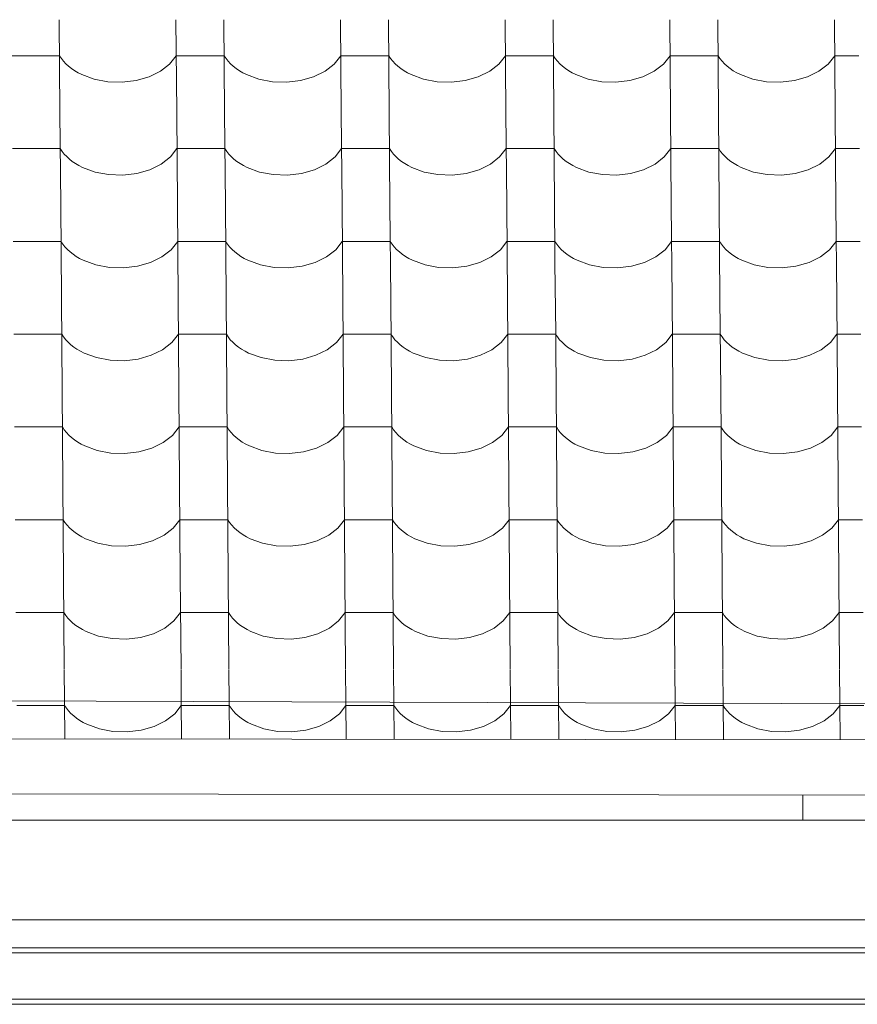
# Model space of a CAD drawing. Header units: millimetres. Extents: x -27785 to 104762, y -947 to 11132.
# Tile 21 of 146: x -18081 to -17242, y 6795 to 7782. Entities that reach past the tile are written whole.
import ezdxf

# ---------------------------------------------------------------- set-up
doc = ezdxf.new("R2010")
doc.units = ezdxf.units.MM
doc.header["$MEASUREMENT"] = 0
for name, color, linetype in [('POHLED JIŽNÍ_1_Bourané_Konstrukce - krov', 7, 'Continuous'), ('POHLED JIŽNÍ_1_Bourané_Konstrukce - nosné', 7, 'Continuous'), ('POHLED JIŽNÍ_1_Bourané_Konstrukce - střechy a skořepiny', 7, 'Continuous'), ('POHLED JIŽNÍ_1_Bourané_Konstrukce - římsy', 7, 'Continuous'), ('POHLED JIŽNÍ_1_Bourané_Výplně - Povrchové', 7, 'Continuous'), ('POHLED JIŽNÍ_1_Konstrukce - krov', 7, 'Continuous'), ('POHLED JIŽNÍ_1_Konstrukce - nosné', 7, 'Continuous')]:
    doc.layers.add(name, color=color, linetype=linetype)

# ---------------------------------------------------------------- blocks, each defined once
blk = doc.blocks.new('*X2', base_point=(-29303.7, -27473.93))
at = {"layer": 'POHLED JIŽNÍ_1_Bourané_Výplně - Povrchové', "color": 7, "linetype": 'Continuous', "lineweight": 13}
for p, q in [((-18041.53, 7782.18), (-18040.81, 7689.5)), ((-17924.57, 7782.18), (-17923.85, 7689.5)), ((-17876.54, 7782.18), (-17875.82, 7689.5)), ((-17759.58, 7782.18), (-17758.85, 7689.5)), ((-17711.54, 7782.18), (-17710.82, 7689.5)), ((-17594.58, 7782.18), (-17593.86, 7689.5)), ((-17546.55, 7782.18), (-17545.82, 7689.5)), ((-17429.58, 7782.18), (-17428.86, 7689.5)), ((-17381.55, 7782.18), (-17380.83, 7689.5)), ((-17264.59, 7782.18), (-17263.87, 7689.5)), ((-18065.27, 7746.02), (-18089.29, 7746.02)), ((-18041.25, 7746.02), (-18065.27, 7746.02)), ((-18041.25, 7746.02), (-18039.41, 7743.23)), ((-18039.41, 7743.23), (-18037.26, 7740.53)), ((-18037.26, 7740.53), (-18034.84, 7737.94)), ((-18034.84, 7737.94), (-18032.14, 7735.48)), ((-17940.15, 7730.46), (-17930.89, 7737.63)), ((-17930.89, 7737.63), (-17924.29, 7746.02)), ((-17900.27, 7746.02), (-17924.29, 7746.02)), ((-17876.26, 7746.02), (-17900.27, 7746.02)), ((-17876.26, 7746.02), (-17874.41, 7743.23)), ((-17874.41, 7743.23), (-17872.27, 7740.53)), ((-17872.27, 7740.53), (-17869.84, 7737.94)), ((-17869.84, 7737.94), (-17867.14, 7735.48)), ((-17775.15, 7730.46), (-17765.9, 7737.63)), ((-17765.9, 7737.63), (-17759.29, 7746.02)), ((-17735.28, 7746.02), (-17759.29, 7746.02)), ((-17711.26, 7746.02), (-17735.28, 7746.02)), ((-17711.26, 7746.02), (-17709.41, 7743.23)), ((-17709.41, 7743.23), (-17707.27, 7740.53)), ((-17707.27, 7740.53), (-17704.84, 7737.94)), ((-17704.84, 7737.94), (-17702.14, 7735.48)), ((-17610.15, 7730.46), (-17600.9, 7737.63)), ((-17600.9, 7737.63), (-17594.3, 7746.02)), ((-17570.28, 7746.02), (-17594.3, 7746.02)), ((-17546.26, 7746.02), (-17570.28, 7746.02)), ((-17546.26, 7746.02), (-17544.42, 7743.23)), ((-17544.42, 7743.23), (-17542.28, 7740.53)), ((-17542.28, 7740.53), (-17539.85, 7737.94)), ((-17539.85, 7737.94), (-17537.15, 7735.48)), ((-17445.16, 7730.46), (-17435.91, 7737.63)), ((-17435.91, 7737.63), (-17429.3, 7746.02)), ((-17405.29, 7746.02), (-17429.3, 7746.02)), ((-17381.27, 7746.02), (-17405.29, 7746.02)), ((-17381.27, 7746.02), (-17379.42, 7743.23)), ((-17379.42, 7743.23), (-17377.28, 7740.53)), ((-17377.28, 7740.53), (-17374.85, 7737.94)), ((-17374.85, 7737.94), (-17372.15, 7735.48)), ((-17280.16, 7730.46), (-17270.91, 7737.63)), ((-17270.91, 7737.63), (-17264.31, 7746.02)), ((-17240.29, 7746.02), (-17264.31, 7746.02)), ((-18032.14, 7735.48), (-18029.18, 7733.15)), ((-18029.18, 7733.15), (-18025.98, 7730.97)), ((-18025.98, 7730.97), (-18022.55, 7728.96)), ((-18022.55, 7728.96), (-18018.91, 7727.11)), ((-18018.91, 7727.11), (-18006.43, 7722.54)), ((-17951.58, 7724.87), (-17940.15, 7730.46)), ((-17867.14, 7735.48), (-17864.18, 7733.15)), ((-17864.18, 7733.15), (-17860.98, 7730.97)), ((-17860.98, 7730.97), (-17857.55, 7728.96)), ((-17857.55, 7728.96), (-17853.92, 7727.11)), ((-17853.92, 7727.11), (-17841.44, 7722.54)), ((-17786.58, 7724.87), (-17775.15, 7730.46)), ((-17702.14, 7735.48), (-17699.19, 7733.15)), ((-17699.19, 7733.15), (-17695.98, 7730.97)), ((-17695.98, 7730.97), (-17692.56, 7728.96)), ((-17692.56, 7728.96), (-17688.92, 7727.11)), ((-17688.92, 7727.11), (-17676.44, 7722.54)), ((-17621.59, 7724.87), (-17610.15, 7730.46)), ((-17537.15, 7735.48), (-17534.19, 7733.15)), ((-17534.19, 7733.15), (-17530.99, 7730.97)), ((-17530.99, 7730.97), (-17527.56, 7728.96)), ((-17527.56, 7728.96), (-17523.92, 7727.11)), ((-17523.92, 7727.11), (-17511.45, 7722.54)), ((-17456.59, 7724.87), (-17445.16, 7730.46)), ((-17372.15, 7735.48), (-17369.19, 7733.15)), ((-17369.19, 7733.15), (-17365.99, 7730.97)), ((-17365.99, 7730.97), (-17362.56, 7728.96)), ((-17362.56, 7728.96), (-17358.93, 7727.11)), ((-17358.93, 7727.11), (-17346.45, 7722.54)), ((-17291.6, 7724.87), (-17280.16, 7730.46)), ((-18006.43, 7722.54), (-17992.75, 7719.95)), ((-17992.75, 7719.95), (-17978.57, 7719.48)), ((-17978.57, 7719.48), (-17964.61, 7721.15)), ((-17964.61, 7721.15), (-17951.58, 7724.87)), ((-17841.44, 7722.54), (-17827.76, 7719.95)), ((-17827.76, 7719.95), (-17813.58, 7719.48)), ((-17813.58, 7719.48), (-17799.61, 7721.15)), ((-17799.61, 7721.15), (-17786.58, 7724.87)), ((-17676.44, 7722.54), (-17662.76, 7719.95)), ((-17662.76, 7719.95), (-17648.58, 7719.48)), ((-17648.58, 7719.48), (-17634.62, 7721.15)), ((-17634.62, 7721.15), (-17621.59, 7724.87)), ((-17511.45, 7722.54), (-17497.77, 7719.95)), ((-17497.77, 7719.95), (-17483.58, 7719.48)), ((-17483.58, 7719.48), (-17469.62, 7721.15)), ((-17469.62, 7721.15), (-17456.59, 7724.87)), ((-17346.45, 7722.54), (-17332.77, 7719.95)), ((-17332.77, 7719.95), (-17318.59, 7719.48)), ((-17318.59, 7719.48), (-17304.63, 7721.15)), ((-17304.63, 7721.15), (-17291.6, 7724.87)), ((-18040.81, 7689.17), (-18040.09, 7596.49)), ((-17923.85, 7689.17), (-17923.13, 7596.49)), ((-17875.81, 7689.17), (-17875.09, 7596.49)), ((-17758.85, 7689.17), (-17758.13, 7596.49)), ((-17710.82, 7689.17), (-17710.1, 7596.49)), ((-17593.86, 7689.17), (-17593.13, 7596.49)), ((-17545.82, 7689.17), (-17545.1, 7596.49)), ((-17428.86, 7689.17), (-17428.14, 7596.49)), ((-17380.83, 7689.17), (-17380.1, 7596.49)), ((-17263.86, 7689.17), (-17263.14, 7596.49)), ((-18064.55, 7653.01), (-18088.56, 7653.01)), ((-18040.53, 7653.01), (-18064.55, 7653.01)), ((-18040.53, 7653.01), (-18038.68, 7650.22)), ((-18038.68, 7650.22), (-18036.54, 7647.52)), ((-18036.54, 7647.52), (-18034.11, 7644.93)), ((-17930.17, 7644.62), (-17923.57, 7653.01)), ((-17899.55, 7653.01), (-17923.57, 7653.01)), ((-17875.53, 7653.01), (-17899.55, 7653.01)), ((-17875.53, 7653.01), (-17873.69, 7650.22)), ((-17873.69, 7650.22), (-17871.54, 7647.52)), ((-17871.54, 7647.52), (-17869.12, 7644.93)), ((-17765.17, 7644.62), (-17758.57, 7653.01)), ((-17734.55, 7653.01), (-17758.57, 7653.01)), ((-17710.54, 7653.01), (-17734.55, 7653.01)), ((-17710.54, 7653.01), (-17708.69, 7650.22)), ((-17708.69, 7650.22), (-17706.55, 7647.52)), ((-17706.55, 7647.52), (-17704.12, 7644.93)), ((-17600.18, 7644.62), (-17593.57, 7653.01)), ((-17569.56, 7653.01), (-17593.57, 7653.01)), ((-17545.54, 7653.01), (-17569.56, 7653.01)), ((-17545.54, 7653.01), (-17543.69, 7650.22)), ((-17543.69, 7650.22), (-17541.55, 7647.52)), ((-17541.55, 7647.52), (-17539.12, 7644.93)), ((-17435.18, 7644.62), (-17428.58, 7653.01)), ((-17404.56, 7653.01), (-17428.58, 7653.01)), ((-17380.54, 7653.01), (-17404.56, 7653.01)), ((-17380.54, 7653.01), (-17378.7, 7650.22)), ((-17378.7, 7650.22), (-17376.56, 7647.52)), ((-17376.56, 7647.52), (-17374.13, 7644.93)), ((-17270.19, 7644.62), (-17263.58, 7653.01)), ((-17239.57, 7653.01), (-17263.58, 7653.01)), ((-18034.11, 7644.93), (-18031.41, 7642.47)), ((-18031.41, 7642.47), (-18028.45, 7640.14)), ((-18028.45, 7640.14), (-18025.25, 7637.96)), ((-18025.25, 7637.96), (-18021.82, 7635.95)), ((-17939.42, 7637.45), (-17930.17, 7644.62)), ((-17869.12, 7644.93), (-17866.42, 7642.47)), ((-17866.42, 7642.47), (-17863.46, 7640.14)), ((-17863.46, 7640.14), (-17860.26, 7637.96)), ((-17860.26, 7637.96), (-17856.83, 7635.95)), ((-17774.43, 7637.45), (-17765.17, 7644.62)), ((-17704.12, 7644.93), (-17701.42, 7642.47)), ((-17701.42, 7642.47), (-17698.46, 7640.14)), ((-17698.46, 7640.14), (-17695.26, 7637.96)), ((-17695.26, 7637.96), (-17691.83, 7635.95)), ((-17609.43, 7637.45), (-17600.18, 7644.62)), ((-17539.12, 7644.93), (-17536.42, 7642.47)), ((-17536.42, 7642.47), (-17533.47, 7640.14)), ((-17533.47, 7640.14), (-17530.26, 7637.96)), ((-17530.26, 7637.96), (-17526.84, 7635.95)), ((-17444.44, 7637.45), (-17435.18, 7644.62)), ((-17374.13, 7644.93), (-17371.43, 7642.47)), ((-17371.43, 7642.47), (-17368.47, 7640.14)), ((-17368.47, 7640.14), (-17365.27, 7637.96)), ((-17365.27, 7637.96), (-17361.84, 7635.95)), ((-17279.44, 7637.45), (-17270.19, 7644.62)), ((-18021.82, 7635.95), (-18018.19, 7634.1)), ((-18018.19, 7634.1), (-18005.71, 7629.53)), ((-18005.71, 7629.53), (-17992.03, 7626.94)), ((-17977.85, 7626.47), (-17963.89, 7628.14)), ((-17963.89, 7628.14), (-17950.86, 7631.86)), ((-17950.86, 7631.86), (-17939.42, 7637.45)), ((-17856.83, 7635.95), (-17853.19, 7634.1)), ((-17853.19, 7634.1), (-17840.71, 7629.53)), ((-17840.71, 7629.53), (-17827.03, 7626.94)), ((-17812.85, 7626.47), (-17798.89, 7628.14)), ((-17798.89, 7628.14), (-17785.86, 7631.86)), ((-17785.86, 7631.86), (-17774.43, 7637.45)), ((-17691.83, 7635.95), (-17688.2, 7634.1)), ((-17688.2, 7634.1), (-17675.72, 7629.53)), ((-17675.72, 7629.53), (-17662.04, 7626.94)), ((-17647.86, 7626.47), (-17633.89, 7628.14)), ((-17633.89, 7628.14), (-17620.86, 7631.86)), ((-17620.86, 7631.86), (-17609.43, 7637.45)), ((-17526.84, 7635.95), (-17523.2, 7634.1)), ((-17523.2, 7634.1), (-17510.72, 7629.53)), ((-17510.72, 7629.53), (-17497.04, 7626.94)), ((-17482.86, 7626.47), (-17468.9, 7628.14)), ((-17468.9, 7628.14), (-17455.87, 7631.86)), ((-17455.87, 7631.86), (-17444.44, 7637.45)), ((-17361.84, 7635.95), (-17358.21, 7634.1)), ((-17358.21, 7634.1), (-17345.73, 7629.53)), ((-17345.73, 7629.53), (-17332.05, 7626.94)), ((-17317.86, 7626.47), (-17303.9, 7628.14)), ((-17303.9, 7628.14), (-17290.87, 7631.86)), ((-17290.87, 7631.86), (-17279.44, 7637.45)), ((-17992.03, 7626.94), (-17977.85, 7626.47)), ((-17827.03, 7626.94), (-17812.85, 7626.47)), ((-17662.04, 7626.94), (-17647.86, 7626.47)), ((-17497.04, 7626.94), (-17482.86, 7626.47)), ((-17332.05, 7626.94), (-17317.86, 7626.47)), ((-18040.09, 7596.16), (-18039.37, 7503.48)), ((-17923.12, 7596.16), (-17922.4, 7503.48)), ((-17875.09, 7596.16), (-17874.37, 7503.48)), ((-17758.13, 7596.16), (-17757.41, 7503.48)), ((-17710.09, 7596.16), (-17709.37, 7503.48)), ((-17593.13, 7596.16), (-17592.41, 7503.48)), ((-17545.1, 7596.16), (-17544.38, 7503.48)), ((-17428.14, 7596.16), (-17427.42, 7503.48)), ((-17380.1, 7596.16), (-17379.38, 7503.48)), ((-17263.14, 7596.16), (-17262.42, 7503.48)), ((-18063.82, 7560), (-18087.84, 7560)), ((-18039.8, 7560), (-18063.82, 7560)), ((-18039.8, 7560), (-18037.96, 7557.21)), ((-17929.45, 7551.62), (-17922.84, 7560)), ((-17898.83, 7560), (-17922.84, 7560)), ((-17874.81, 7560), (-17898.83, 7560)), ((-17874.81, 7560), (-17872.96, 7557.21)), ((-17764.45, 7551.62), (-17757.85, 7560)), ((-17733.83, 7560), (-17757.85, 7560)), ((-17709.81, 7560), (-17733.83, 7560)), ((-17709.81, 7560), (-17707.97, 7557.21)), ((-17599.45, 7551.62), (-17592.85, 7560)), ((-17568.83, 7560), (-17592.85, 7560)), ((-17544.82, 7560), (-17568.83, 7560)), ((-17544.82, 7560), (-17542.97, 7557.21)), ((-17434.46, 7551.62), (-17427.86, 7560)), ((-17403.84, 7560), (-17427.86, 7560)), ((-17379.82, 7560), (-17403.84, 7560)), ((-17379.82, 7560), (-17377.98, 7557.21)), ((-17269.46, 7551.62), (-17262.86, 7560)), ((-17238.84, 7560), (-17262.86, 7560)), ((-18037.96, 7557.21), (-18035.82, 7554.51)), ((-18035.82, 7554.51), (-18033.39, 7551.93)), ((-18033.39, 7551.93), (-18030.69, 7549.46)), ((-18030.69, 7549.46), (-18027.73, 7547.13)), ((-17938.7, 7544.44), (-17929.45, 7551.62)), ((-17872.96, 7557.21), (-17870.82, 7554.51)), ((-17870.82, 7554.51), (-17868.39, 7551.93)), ((-17868.39, 7551.93), (-17865.69, 7549.46)), ((-17865.69, 7549.46), (-17862.73, 7547.13)), ((-17773.7, 7544.44), (-17764.45, 7551.62)), ((-17707.97, 7557.21), (-17705.82, 7554.51)), ((-17705.82, 7554.51), (-17703.4, 7551.93)), ((-17703.4, 7551.93), (-17700.7, 7549.46)), ((-17700.7, 7549.46), (-17697.74, 7547.13)), ((-17608.71, 7544.44), (-17599.45, 7551.62)), ((-17542.97, 7557.21), (-17540.83, 7554.51)), ((-17540.83, 7554.51), (-17538.4, 7551.93)), ((-17538.4, 7551.93), (-17535.7, 7549.46)), ((-17535.7, 7549.46), (-17532.74, 7547.13)), ((-17443.71, 7544.44), (-17434.46, 7551.62)), ((-17377.98, 7557.21), (-17375.83, 7554.51)), ((-17375.83, 7554.51), (-17373.41, 7551.93)), ((-17373.41, 7551.93), (-17370.71, 7549.46)), ((-17370.71, 7549.46), (-17367.75, 7547.13)), ((-17278.72, 7544.44), (-17269.46, 7551.62)), ((-18027.73, 7547.13), (-18024.53, 7544.96)), ((-18024.53, 7544.96), (-18021.1, 7542.94)), ((-18021.1, 7542.94), (-18017.47, 7541.09)), ((-18017.47, 7541.09), (-18004.99, 7536.52)), ((-17950.13, 7538.85), (-17938.7, 7544.44)), ((-17862.73, 7547.13), (-17859.53, 7544.96)), ((-17859.53, 7544.96), (-17856.11, 7542.94)), ((-17856.11, 7542.94), (-17852.47, 7541.09)), ((-17852.47, 7541.09), (-17839.99, 7536.52)), ((-17785.14, 7538.85), (-17773.7, 7544.44)), ((-17697.74, 7547.13), (-17694.54, 7544.96)), ((-17694.54, 7544.96), (-17691.11, 7542.94)), ((-17691.11, 7542.94), (-17687.47, 7541.09)), ((-17687.47, 7541.09), (-17674.99, 7536.52)), ((-17620.14, 7538.85), (-17608.71, 7544.44)), ((-17532.74, 7547.13), (-17529.54, 7544.96)), ((-17529.54, 7544.96), (-17526.11, 7542.94)), ((-17526.11, 7542.94), (-17522.48, 7541.09)), ((-17522.48, 7541.09), (-17510, 7536.52)), ((-17455.15, 7538.85), (-17443.71, 7544.44)), ((-17367.75, 7547.13), (-17364.54, 7544.96)), ((-17364.54, 7544.96), (-17361.12, 7542.94)), ((-17361.12, 7542.94), (-17357.48, 7541.09)), ((-17357.48, 7541.09), (-17345, 7536.52)), ((-17290.15, 7538.85), (-17278.72, 7544.44)), ((-18004.99, 7536.52), (-17991.31, 7533.93)), ((-17991.31, 7533.93), (-17977.12, 7533.46)), ((-17977.12, 7533.46), (-17963.16, 7535.13)), ((-17963.16, 7535.13), (-17950.13, 7538.85)), ((-17839.99, 7536.52), (-17826.31, 7533.93)), ((-17826.31, 7533.93), (-17812.13, 7533.46)), ((-17812.13, 7533.46), (-17798.17, 7535.13)), ((-17798.17, 7535.13), (-17785.14, 7538.85)), ((-17674.99, 7536.52), (-17661.32, 7533.93)), ((-17661.32, 7533.93), (-17647.13, 7533.46)), ((-17647.13, 7533.46), (-17633.17, 7535.13)), ((-17633.17, 7535.13), (-17620.14, 7538.85)), ((-17510, 7536.52), (-17496.32, 7533.93)), ((-17496.32, 7533.93), (-17482.14, 7533.46)), ((-17482.14, 7533.46), (-17468.17, 7535.13)), ((-17468.17, 7535.13), (-17455.15, 7538.85)), ((-17345, 7536.52), (-17331.32, 7533.93)), ((-17331.32, 7533.93), (-17317.14, 7533.46)), ((-17317.14, 7533.46), (-17303.18, 7535.13)), ((-17303.18, 7535.13), (-17290.15, 7538.85)), ((-18039.36, 7503.15), (-18038.64, 7410.47)), ((-17922.4, 7503.15), (-17921.68, 7410.47)), ((-17874.37, 7503.15), (-17873.65, 7410.47)), ((-17757.4, 7503.15), (-17756.68, 7410.47)), ((-17709.37, 7503.15), (-17708.65, 7410.47)), ((-17592.41, 7503.15), (-17591.69, 7410.47)), ((-17544.37, 7503.15), (-17543.65, 7410.47)), ((-17427.41, 7503.15), (-17426.69, 7410.47)), ((-17379.38, 7503.15), (-17378.66, 7410.47)), ((-17262.42, 7503.15), (-17261.7, 7410.47)), ((-18063.1, 7466.99), (-18087.12, 7466.99)), ((-18039.08, 7466.99), (-18063.1, 7466.99)), ((-18039.08, 7466.99), (-18037.24, 7464.2)), ((-18037.24, 7464.2), (-18035.09, 7461.5)), ((-18035.09, 7461.5), (-18032.67, 7458.92)), ((-17928.72, 7458.61), (-17922.12, 7466.99)), ((-17898.1, 7466.99), (-17922.12, 7466.99)), ((-17874.09, 7466.99), (-17898.1, 7466.99)), ((-17874.09, 7466.99), (-17872.24, 7464.2)), ((-17872.24, 7464.2), (-17870.1, 7461.5)), ((-17870.1, 7461.5), (-17867.67, 7458.92)), ((-17763.73, 7458.61), (-17757.12, 7466.99)), ((-17733.11, 7466.99), (-17757.12, 7466.99)), ((-17709.09, 7466.99), (-17733.11, 7466.99)), ((-17709.09, 7466.99), (-17707.24, 7464.2)), ((-17707.24, 7464.2), (-17705.1, 7461.5)), ((-17705.1, 7461.5), (-17702.67, 7458.92)), ((-17598.73, 7458.61), (-17592.13, 7466.99)), ((-17568.11, 7466.99), (-17592.13, 7466.99)), ((-17544.09, 7466.99), (-17568.11, 7466.99)), ((-17544.09, 7466.99), (-17542.25, 7464.2)), ((-17542.25, 7464.2), (-17540.11, 7461.5)), ((-17540.11, 7461.5), (-17537.68, 7458.92)), ((-17433.73, 7458.61), (-17427.13, 7466.99)), ((-17403.11, 7466.99), (-17427.13, 7466.99)), ((-17379.1, 7466.99), (-17403.11, 7466.99)), ((-17379.1, 7466.99), (-17377.25, 7464.2)), ((-17377.25, 7464.2), (-17375.11, 7461.5)), ((-17375.11, 7461.5), (-17372.68, 7458.92)), ((-17268.74, 7458.61), (-17262.14, 7466.99)), ((-17238.12, 7466.99), (-17262.14, 7466.99)), ((-18032.67, 7458.92), (-18029.97, 7456.45)), ((-18029.97, 7456.45), (-18027.01, 7454.13)), ((-18027.01, 7454.13), (-18023.81, 7451.95)), ((-18023.81, 7451.95), (-18020.38, 7449.93)), ((-17949.41, 7445.84), (-17937.98, 7451.43)), ((-17937.98, 7451.43), (-17928.72, 7458.61)), ((-17867.67, 7458.92), (-17864.97, 7456.45)), ((-17864.97, 7456.45), (-17862.01, 7454.13)), ((-17862.01, 7454.13), (-17858.81, 7451.95)), ((-17858.81, 7451.95), (-17855.38, 7449.93)), ((-17784.41, 7445.84), (-17772.98, 7451.43)), ((-17772.98, 7451.43), (-17763.73, 7458.61)), ((-17702.67, 7458.92), (-17699.97, 7456.45)), ((-17699.97, 7456.45), (-17697.01, 7454.13)), ((-17697.01, 7454.13), (-17693.81, 7451.95)), ((-17693.81, 7451.95), (-17690.39, 7449.93)), ((-17619.42, 7445.84), (-17607.98, 7451.43)), ((-17607.98, 7451.43), (-17598.73, 7458.61)), ((-17537.68, 7458.92), (-17534.98, 7456.45)), ((-17534.98, 7456.45), (-17532.02, 7454.13)), ((-17532.02, 7454.13), (-17528.82, 7451.95)), ((-17528.82, 7451.95), (-17525.39, 7449.93)), ((-17454.42, 7445.84), (-17442.99, 7451.43)), ((-17442.99, 7451.43), (-17433.73, 7458.61)), ((-17372.68, 7458.92), (-17369.98, 7456.45)), ((-17369.98, 7456.45), (-17367.02, 7454.13)), ((-17367.02, 7454.13), (-17363.82, 7451.95)), ((-17363.82, 7451.95), (-17360.39, 7449.93)), ((-17289.43, 7445.84), (-17277.99, 7451.43)), ((-17277.99, 7451.43), (-17268.74, 7458.61)), ((-18020.38, 7449.93), (-18016.74, 7448.08)), ((-18016.74, 7448.08), (-18004.26, 7443.51)), ((-18004.26, 7443.51), (-17990.58, 7440.92)), ((-17990.58, 7440.92), (-17976.4, 7440.45)), ((-17976.4, 7440.45), (-17962.44, 7442.12)), ((-17962.44, 7442.12), (-17949.41, 7445.84)), ((-17855.38, 7449.93), (-17851.75, 7448.08)), ((-17851.75, 7448.08), (-17839.27, 7443.51)), ((-17839.27, 7443.51), (-17825.59, 7440.92)), ((-17825.59, 7440.92), (-17811.41, 7440.45)), ((-17811.41, 7440.45), (-17797.44, 7442.12)), ((-17797.44, 7442.12), (-17784.41, 7445.84)), ((-17690.39, 7449.93), (-17686.75, 7448.08)), ((-17686.75, 7448.08), (-17674.27, 7443.51)), ((-17674.27, 7443.51), (-17660.59, 7440.92)), ((-17660.59, 7440.92), (-17646.41, 7440.45)), ((-17646.41, 7440.45), (-17632.45, 7442.12)), ((-17632.45, 7442.12), (-17619.42, 7445.84)), ((-17525.39, 7449.93), (-17521.75, 7448.08)), ((-17521.75, 7448.08), (-17509.27, 7443.51)), ((-17509.27, 7443.51), (-17495.6, 7440.92)), ((-17495.6, 7440.92), (-17481.41, 7440.45)), ((-17481.41, 7440.45), (-17467.45, 7442.12)), ((-17467.45, 7442.12), (-17454.42, 7445.84)), ((-17360.39, 7449.93), (-17356.76, 7448.08)), ((-17356.76, 7448.08), (-17344.28, 7443.51)), ((-17344.28, 7443.51), (-17330.6, 7440.92)), ((-17330.6, 7440.92), (-17316.42, 7440.45)), ((-17316.42, 7440.45), (-17302.46, 7442.12)), ((-17302.46, 7442.12), (-17289.43, 7445.84)), ((-18038.64, 7410.14), (-18037.92, 7317.46)), ((-17921.68, 7410.14), (-17920.96, 7317.46)), ((-17873.64, 7410.14), (-17872.92, 7317.46)), ((-17756.68, 7410.14), (-17755.96, 7317.46)), ((-17708.65, 7410.14), (-17707.93, 7317.46)), ((-17591.69, 7410.14), (-17590.96, 7317.46)), ((-17543.65, 7410.14), (-17542.93, 7317.46)), ((-17426.69, 7410.14), (-17425.97, 7317.46)), ((-17378.66, 7410.14), (-17377.93, 7317.46)), ((-17261.69, 7410.14), (-17260.97, 7317.46)), ((-18062.37, 7373.98), (-18086.39, 7373.98)), ((-18038.36, 7373.98), (-18062.37, 7373.98)), ((-18038.36, 7373.98), (-18036.51, 7371.19)), ((-18036.51, 7371.19), (-18034.37, 7368.49)), ((-17928, 7365.6), (-17921.4, 7373.98)), ((-17897.38, 7373.98), (-17921.4, 7373.98)), ((-17873.36, 7373.98), (-17897.38, 7373.98)), ((-17873.36, 7373.98), (-17871.52, 7371.19)), ((-17871.52, 7371.19), (-17869.37, 7368.49)), ((-17763, 7365.6), (-17756.4, 7373.98)), ((-17732.38, 7373.98), (-17756.4, 7373.98)), ((-17708.37, 7373.98), (-17732.38, 7373.98)), ((-17708.37, 7373.98), (-17706.52, 7371.19)), ((-17706.52, 7371.19), (-17704.38, 7368.49)), ((-17598.01, 7365.6), (-17591.4, 7373.98)), ((-17567.39, 7373.98), (-17591.4, 7373.98)), ((-17543.37, 7373.98), (-17567.39, 7373.98)), ((-17543.37, 7373.98), (-17541.52, 7371.19)), ((-17541.52, 7371.19), (-17539.38, 7368.49)), ((-17433.01, 7365.6), (-17426.41, 7373.98)), ((-17402.39, 7373.98), (-17426.41, 7373.98)), ((-17378.37, 7373.98), (-17402.39, 7373.98)), ((-17378.37, 7373.98), (-17376.53, 7371.19)), ((-17376.53, 7371.19), (-17374.39, 7368.49)), ((-17268.01, 7365.6), (-17261.41, 7373.98)), ((-17237.39, 7373.98), (-17261.41, 7373.98)), ((-18034.37, 7368.49), (-18031.94, 7365.91)), ((-18031.94, 7365.91), (-18029.24, 7363.44)), ((-18029.24, 7363.44), (-18026.28, 7361.12)), ((-17937.25, 7358.43), (-17928, 7365.6)), ((-17869.37, 7368.49), (-17866.95, 7365.91)), ((-17866.95, 7365.91), (-17864.25, 7363.44)), ((-17864.25, 7363.44), (-17861.29, 7361.12)), ((-17772.26, 7358.43), (-17763, 7365.6)), ((-17704.38, 7368.49), (-17701.95, 7365.91)), ((-17701.95, 7365.91), (-17699.25, 7363.44)), ((-17699.25, 7363.44), (-17696.29, 7361.12)), ((-17607.26, 7358.43), (-17598.01, 7365.6)), ((-17539.38, 7368.49), (-17536.95, 7365.91)), ((-17536.95, 7365.91), (-17534.25, 7363.44)), ((-17534.25, 7363.44), (-17531.3, 7361.12)), ((-17442.26, 7358.43), (-17433.01, 7365.6)), ((-17374.39, 7368.49), (-17371.96, 7365.91)), ((-17371.96, 7365.91), (-17369.26, 7363.44)), ((-17369.26, 7363.44), (-17366.3, 7361.12)), ((-17277.27, 7358.43), (-17268.01, 7365.6)), ((-18026.28, 7361.12), (-18023.08, 7358.94)), ((-18023.08, 7358.94), (-18019.65, 7356.92)), ((-18019.65, 7356.92), (-18016.02, 7355.07)), ((-18016.02, 7355.07), (-18003.54, 7350.5)), ((-17961.72, 7349.11), (-17948.69, 7352.83)), ((-17948.69, 7352.83), (-17937.25, 7358.43)), ((-17861.29, 7361.12), (-17858.09, 7358.94)), ((-17858.09, 7358.94), (-17854.66, 7356.92)), ((-17854.66, 7356.92), (-17851.02, 7355.07)), ((-17851.02, 7355.07), (-17838.54, 7350.5)), ((-17796.72, 7349.11), (-17783.69, 7352.83)), ((-17783.69, 7352.83), (-17772.26, 7358.43)), ((-17696.29, 7361.12), (-17693.09, 7358.94)), ((-17693.09, 7358.94), (-17689.66, 7356.92)), ((-17689.66, 7356.92), (-17686.03, 7355.07)), ((-17686.03, 7355.07), (-17673.55, 7350.5)), ((-17631.72, 7349.11), (-17618.69, 7352.83)), ((-17618.69, 7352.83), (-17607.26, 7358.43)), ((-17531.3, 7361.12), (-17528.09, 7358.94)), ((-17528.09, 7358.94), (-17524.67, 7356.92)), ((-17524.67, 7356.92), (-17521.03, 7355.07)), ((-17521.03, 7355.07), (-17508.55, 7350.5)), ((-17466.73, 7349.11), (-17453.7, 7352.83)), ((-17453.7, 7352.83), (-17442.26, 7358.43)), ((-17366.3, 7361.12), (-17363.1, 7358.94)), ((-17363.1, 7358.94), (-17359.67, 7356.92)), ((-17359.67, 7356.92), (-17356.03, 7355.07)), ((-17356.03, 7355.07), (-17343.56, 7350.5)), ((-17301.73, 7349.11), (-17288.7, 7352.83)), ((-17288.7, 7352.83), (-17277.27, 7358.43)), ((-18003.54, 7350.5), (-17989.86, 7347.91)), ((-17989.86, 7347.91), (-17975.68, 7347.44)), ((-17975.68, 7347.44), (-17961.72, 7349.11)), ((-17838.54, 7350.5), (-17824.86, 7347.91)), ((-17824.86, 7347.91), (-17810.68, 7347.44)), ((-17810.68, 7347.44), (-17796.72, 7349.11)), ((-17673.55, 7350.5), (-17659.87, 7347.91)), ((-17659.87, 7347.91), (-17645.69, 7347.44)), ((-17645.69, 7347.44), (-17631.72, 7349.11)), ((-17508.55, 7350.5), (-17494.87, 7347.91)), ((-17494.87, 7347.91), (-17480.69, 7347.44)), ((-17480.69, 7347.44), (-17466.73, 7349.11)), ((-17343.56, 7350.5), (-17329.88, 7347.91)), ((-17329.88, 7347.91), (-17315.69, 7347.44)), ((-17315.69, 7347.44), (-17301.73, 7349.11)), ((-18037.92, 7317.13), (-18037.19, 7224.46)), ((-17920.95, 7317.13), (-17920.23, 7224.46)), ((-17872.92, 7317.13), (-17872.2, 7224.46)), ((-17755.96, 7317.13), (-17755.24, 7224.46)), ((-17707.92, 7317.13), (-17707.2, 7224.46)), ((-17590.96, 7317.13), (-17590.24, 7224.46)), ((-17542.93, 7317.13), (-17542.21, 7224.46)), ((-17425.97, 7317.13), (-17425.24, 7224.46)), ((-17377.93, 7317.13), (-17377.21, 7224.46)), ((-17260.97, 7317.13), (-17260.25, 7224.46)), ((-18061.65, 7280.97), (-18085.67, 7280.97)), ((-18037.63, 7280.97), (-18061.65, 7280.97)), ((-18037.63, 7280.97), (-18035.79, 7278.18)), ((-18035.79, 7278.18), (-18033.65, 7275.48)), ((-18033.65, 7275.48), (-18031.22, 7272.9)), ((-18031.22, 7272.9), (-18028.52, 7270.43)), ((-17936.53, 7265.42), (-17927.27, 7272.59)), ((-17927.27, 7272.59), (-17920.67, 7280.97)), ((-17896.65, 7280.97), (-17920.67, 7280.97)), ((-17872.64, 7280.97), (-17896.65, 7280.97)), ((-17872.64, 7280.97), (-17870.79, 7278.18)), ((-17870.79, 7278.18), (-17868.65, 7275.48)), ((-17868.65, 7275.48), (-17866.22, 7272.9)), ((-17866.22, 7272.9), (-17863.52, 7270.43)), ((-17771.53, 7265.42), (-17762.28, 7272.59)), ((-17762.28, 7272.59), (-17755.68, 7280.97)), ((-17731.66, 7280.97), (-17755.68, 7280.97)), ((-17707.64, 7280.97), (-17731.66, 7280.97)), ((-17707.64, 7280.97), (-17705.8, 7278.18)), ((-17705.8, 7278.18), (-17703.65, 7275.48)), ((-17703.65, 7275.48), (-17701.23, 7272.9)), ((-17701.23, 7272.9), (-17698.53, 7270.43)), ((-17606.54, 7265.42), (-17597.28, 7272.59)), ((-17597.28, 7272.59), (-17590.68, 7280.97)), ((-17566.66, 7280.97), (-17590.68, 7280.97)), ((-17542.65, 7280.97), (-17566.66, 7280.97)), ((-17542.65, 7280.97), (-17540.8, 7278.18)), ((-17540.8, 7278.18), (-17538.66, 7275.48)), ((-17538.66, 7275.48), (-17536.23, 7272.9)), ((-17536.23, 7272.9), (-17533.53, 7270.43)), ((-17441.54, 7265.42), (-17432.29, 7272.59)), ((-17432.29, 7272.59), (-17425.68, 7280.97)), ((-17401.67, 7280.97), (-17425.68, 7280.97)), ((-17377.65, 7280.97), (-17401.67, 7280.97)), ((-17377.65, 7280.97), (-17375.8, 7278.18)), ((-17375.8, 7278.18), (-17373.66, 7275.48)), ((-17373.66, 7275.48), (-17371.23, 7272.9)), ((-17371.23, 7272.9), (-17368.53, 7270.43)), ((-17276.54, 7265.42), (-17267.29, 7272.59)), ((-17267.29, 7272.59), (-17260.69, 7280.97)), ((-17236.67, 7280.97), (-17260.69, 7280.97)), ((-18028.52, 7270.43), (-18025.56, 7268.11)), ((-18025.56, 7268.11), (-18022.36, 7265.93)), ((-18022.36, 7265.93), (-18018.93, 7263.91)), ((-18018.93, 7263.91), (-18015.29, 7262.06)), ((-17947.96, 7259.83), (-17936.53, 7265.42)), ((-17863.52, 7270.43), (-17860.56, 7268.11)), ((-17860.56, 7268.11), (-17857.36, 7265.93)), ((-17857.36, 7265.93), (-17853.93, 7263.91)), ((-17853.93, 7263.91), (-17850.3, 7262.06)), ((-17782.97, 7259.83), (-17771.53, 7265.42)), ((-17698.53, 7270.43), (-17695.57, 7268.11)), ((-17695.57, 7268.11), (-17692.37, 7265.93)), ((-17692.37, 7265.93), (-17688.94, 7263.91)), ((-17688.94, 7263.91), (-17685.3, 7262.06)), ((-17617.97, 7259.83), (-17606.54, 7265.42)), ((-17533.53, 7270.43), (-17530.57, 7268.11)), ((-17530.57, 7268.11), (-17527.37, 7265.93)), ((-17527.37, 7265.93), (-17523.94, 7263.91)), ((-17523.94, 7263.91), (-17520.31, 7262.06)), ((-17452.97, 7259.83), (-17441.54, 7265.42)), ((-17368.53, 7270.43), (-17365.58, 7268.11)), ((-17365.58, 7268.11), (-17362.37, 7265.93)), ((-17362.37, 7265.93), (-17358.95, 7263.91)), ((-17358.95, 7263.91), (-17355.31, 7262.06)), ((-17287.98, 7259.83), (-17276.54, 7265.42)), ((-18015.29, 7262.06), (-18002.82, 7257.49)), ((-18002.82, 7257.49), (-17989.14, 7254.9)), ((-17989.14, 7254.9), (-17974.95, 7254.43)), ((-17974.95, 7254.43), (-17960.99, 7256.1)), ((-17960.99, 7256.1), (-17947.96, 7259.83)), ((-17850.3, 7262.06), (-17837.82, 7257.49)), ((-17837.82, 7257.49), (-17824.14, 7254.9)), ((-17824.14, 7254.9), (-17809.96, 7254.43)), ((-17809.96, 7254.43), (-17796, 7256.1)), ((-17796, 7256.1), (-17782.97, 7259.83)), ((-17685.3, 7262.06), (-17672.82, 7257.49)), ((-17672.82, 7257.49), (-17659.14, 7254.9)), ((-17659.14, 7254.9), (-17644.96, 7254.43)), ((-17644.96, 7254.43), (-17631, 7256.1)), ((-17631, 7256.1), (-17617.97, 7259.83)), ((-17520.31, 7262.06), (-17507.83, 7257.49)), ((-17507.83, 7257.49), (-17494.15, 7254.9)), ((-17494.15, 7254.9), (-17479.97, 7254.43)), ((-17479.97, 7254.43), (-17466, 7256.1)), ((-17466, 7256.1), (-17452.97, 7259.83)), ((-17355.31, 7262.06), (-17342.83, 7257.49)), ((-17342.83, 7257.49), (-17329.15, 7254.9)), ((-17329.15, 7254.9), (-17314.97, 7254.43)), ((-17314.97, 7254.43), (-17301.01, 7256.1)), ((-17301.01, 7256.1), (-17287.98, 7259.83)), ((-18037.19, 7224.12), (-18036.47, 7131.45)), ((-17920.23, 7224.12), (-17919.51, 7131.45)), ((-17872.2, 7224.12), (-17871.47, 7131.45)), ((-17755.23, 7224.12), (-17754.51, 7131.45)), ((-17707.2, 7224.12), (-17706.48, 7131.45)), ((-17590.24, 7224.12), (-17589.52, 7131.45)), ((-17542.2, 7224.12), (-17541.48, 7131.45)), ((-17425.24, 7224.12), (-17424.52, 7131.45)), ((-17377.21, 7224.12), (-17376.49, 7131.45)), ((-17260.25, 7224.12), (-17259.52, 7131.45)), ((-18060.93, 7187.96), (-18084.94, 7187.96)), ((-18036.91, 7187.96), (-18060.93, 7187.96)), ((-18036.91, 7187.96), (-18035.06, 7185.17)), ((-18035.06, 7185.17), (-18032.92, 7182.48)), ((-17926.55, 7179.58), (-17919.95, 7187.96)), ((-17895.93, 7187.96), (-17919.95, 7187.96)), ((-17871.91, 7187.96), (-17895.93, 7187.96)), ((-17871.91, 7187.96), (-17870.07, 7185.17)), ((-17870.07, 7185.17), (-17867.93, 7182.48)), ((-17761.56, 7179.58), (-17754.95, 7187.96)), ((-17730.94, 7187.96), (-17754.95, 7187.96)), ((-17706.92, 7187.96), (-17730.94, 7187.96)), ((-17706.92, 7187.96), (-17705.07, 7185.17)), ((-17705.07, 7185.17), (-17702.93, 7182.48)), ((-17596.56, 7179.58), (-17589.96, 7187.96)), ((-17565.94, 7187.96), (-17589.96, 7187.96)), ((-17541.92, 7187.96), (-17565.94, 7187.96)), ((-17541.92, 7187.96), (-17540.08, 7185.17)), ((-17540.08, 7185.17), (-17537.93, 7182.48)), ((-17431.56, 7179.58), (-17424.96, 7187.96)), ((-17400.94, 7187.96), (-17424.96, 7187.96)), ((-17376.93, 7187.96), (-17400.94, 7187.96)), ((-17376.93, 7187.96), (-17375.08, 7185.17)), ((-17375.08, 7185.17), (-17372.94, 7182.48)), ((-17266.57, 7179.58), (-17259.96, 7187.96)), ((-17235.95, 7187.96), (-17259.96, 7187.96)), ((-18032.92, 7182.48), (-18030.49, 7179.89)), ((-18030.49, 7179.89), (-18027.79, 7177.42)), ((-18027.79, 7177.42), (-18024.84, 7175.1)), ((-18024.84, 7175.1), (-18021.63, 7172.92)), ((-17935.81, 7172.41), (-17926.55, 7179.58)), ((-17867.93, 7182.48), (-17865.5, 7179.89)), ((-17865.5, 7179.89), (-17862.8, 7177.42)), ((-17862.8, 7177.42), (-17859.84, 7175.1)), ((-17859.84, 7175.1), (-17856.64, 7172.92)), ((-17770.81, 7172.41), (-17761.56, 7179.58)), ((-17702.93, 7182.48), (-17700.5, 7179.89)), ((-17700.5, 7179.89), (-17697.8, 7177.42)), ((-17697.8, 7177.42), (-17694.84, 7175.1)), ((-17694.84, 7175.1), (-17691.64, 7172.92)), ((-17605.81, 7172.41), (-17596.56, 7179.58)), ((-17537.93, 7182.48), (-17535.51, 7179.89)), ((-17535.51, 7179.89), (-17532.81, 7177.42)), ((-17532.81, 7177.42), (-17529.85, 7175.1)), ((-17529.85, 7175.1), (-17526.65, 7172.92)), ((-17440.82, 7172.41), (-17431.56, 7179.58)), ((-17372.94, 7182.48), (-17370.51, 7179.89)), ((-17370.51, 7179.89), (-17367.81, 7177.42)), ((-17367.81, 7177.42), (-17364.85, 7175.1)), ((-17364.85, 7175.1), (-17361.65, 7172.92)), ((-17275.82, 7172.41), (-17266.57, 7179.58)), ((-18021.63, 7172.92), (-18018.21, 7170.9)), ((-18018.21, 7170.9), (-18014.57, 7169.05)), ((-18014.57, 7169.05), (-18002.09, 7164.48)), ((-18002.09, 7164.48), (-17988.41, 7161.89)), ((-17960.27, 7163.09), (-17947.24, 7166.82)), ((-17947.24, 7166.82), (-17935.81, 7172.41)), ((-17856.64, 7172.92), (-17853.21, 7170.9)), ((-17853.21, 7170.9), (-17849.57, 7169.05)), ((-17849.57, 7169.05), (-17837.1, 7164.48)), ((-17837.1, 7164.48), (-17823.42, 7161.89)), ((-17795.27, 7163.09), (-17782.24, 7166.82)), ((-17782.24, 7166.82), (-17770.81, 7172.41)), ((-17691.64, 7172.92), (-17688.21, 7170.9)), ((-17688.21, 7170.9), (-17684.58, 7169.05)), ((-17684.58, 7169.05), (-17672.1, 7164.48)), ((-17672.1, 7164.48), (-17658.42, 7161.89)), ((-17630.28, 7163.09), (-17617.25, 7166.82)), ((-17617.25, 7166.82), (-17605.81, 7172.41)), ((-17526.65, 7172.92), (-17523.22, 7170.9)), ((-17523.22, 7170.9), (-17519.58, 7169.05)), ((-17519.58, 7169.05), (-17507.1, 7164.48)), ((-17507.1, 7164.48), (-17493.42, 7161.89)), ((-17465.28, 7163.09), (-17452.25, 7166.82)), ((-17452.25, 7166.82), (-17440.82, 7172.41)), ((-17361.65, 7172.92), (-17358.22, 7170.9)), ((-17358.22, 7170.9), (-17354.59, 7169.05)), ((-17354.59, 7169.05), (-17342.11, 7164.48)), ((-17342.11, 7164.48), (-17328.43, 7161.89)), ((-17300.28, 7163.09), (-17287.25, 7166.82)), ((-17287.25, 7166.82), (-17275.82, 7172.41)), ((-17988.41, 7161.89), (-17974.23, 7161.42)), ((-17974.23, 7161.42), (-17960.27, 7163.09)), ((-17823.42, 7161.89), (-17809.23, 7161.42)), ((-17809.23, 7161.42), (-17795.27, 7163.09)), ((-17658.42, 7161.89), (-17644.24, 7161.42)), ((-17644.24, 7161.42), (-17630.28, 7163.09)), ((-17493.42, 7161.89), (-17479.24, 7161.42)), ((-17479.24, 7161.42), (-17465.28, 7163.09)), ((-17328.43, 7161.89), (-17314.25, 7161.42)), ((-17314.25, 7161.42), (-17300.28, 7163.09)), ((-18036.47, 7131.11), (-18036.22, 7099.17)), ((-17919.51, 7131.11), (-17919.25, 7098.77)), ((-17871.47, 7131.11), (-17871.22, 7098.61)), ((-17754.51, 7131.11), (-17754.25, 7098.21)), ((-17706.48, 7131.11), (-17706.22, 7098.05)), ((-17589.51, 7131.11), (-17589.25, 7097.65)), ((-17541.48, 7131.11), (-17541.22, 7097.49)), ((-17424.52, 7131.11), (-17424.25, 7097.09)), ((-17376.48, 7131.11), (-17376.22, 7096.93)), ((-17259.52, 7131.11), (-17259.25, 7096.53))]:
    blk.add_line(p, q, dxfattribs=at)
blk = doc.blocks.new('*X6', base_point=(-29303.7, -27473.93))
at = {"layer": 'POHLED JIŽNÍ_1_Bourané_Výplně - Povrchové', "color": 7, "linetype": 'Continuous', "lineweight": 13}
for p, q in [((-18060.2, 7094.96), (-18084.22, 7094.96)), ((-18036.19, 7094.96), (-18060.2, 7094.96)), ((-18036.22, 7099.17), (-18035.93, 7061.37)), ((-18036.19, 7094.96), (-18034.34, 7092.16)), ((-17925.83, 7086.57), (-17919.22, 7094.96)), ((-17919.25, 7098.77), (-17918.96, 7061.22)), ((-17895.21, 7094.96), (-17919.22, 7094.96)), ((-17871.19, 7094.96), (-17895.21, 7094.96)), ((-17871.22, 7098.61), (-17870.93, 7061.16)), ((-17871.19, 7094.96), (-17869.34, 7092.16)), ((-17760.83, 7086.57), (-17754.23, 7094.96)), ((-17754.25, 7098.21), (-17753.96, 7061.01)), ((-17730.21, 7094.96), (-17754.23, 7094.96)), ((-17706.19, 7094.96), (-17730.21, 7094.96)), ((-17706.22, 7098.05), (-17705.93, 7060.95)), ((-17706.19, 7094.96), (-17704.35, 7092.16)), ((-17595.84, 7086.57), (-17589.23, 7094.96)), ((-17589.25, 7097.65), (-17588.97, 7060.8)), ((-17565.22, 7094.96), (-17589.23, 7094.96)), ((-17541.2, 7094.96), (-17565.22, 7094.96)), ((-17541.22, 7097.49), (-17540.93, 7060.74)), ((-17541.2, 7094.96), (-17539.35, 7092.16)), ((-17430.84, 7086.57), (-17424.24, 7094.96)), ((-17424.25, 7097.09), (-17423.97, 7060.59)), ((-17400.22, 7094.96), (-17424.24, 7094.96)), ((-17376.2, 7094.96), (-17400.22, 7094.96)), ((-17376.22, 7096.93), (-17375.93, 7060.53)), ((-17376.2, 7094.96), (-17374.36, 7092.16)), ((-17265.84, 7086.57), (-17259.24, 7094.96)), ((-17259.25, 7096.53), (-17258.97, 7060.38)), ((-17235.22, 7094.96), (-17259.24, 7094.96)), ((-18034.34, 7092.16), (-18032.2, 7089.47)), ((-18032.2, 7089.47), (-18029.77, 7086.88)), ((-18029.77, 7086.88), (-18027.07, 7084.42)), ((-17935.08, 7079.4), (-17925.83, 7086.57)), ((-17869.34, 7092.16), (-17867.2, 7089.47)), ((-17867.2, 7089.47), (-17864.78, 7086.88)), ((-17864.78, 7086.88), (-17862.07, 7084.42)), ((-17770.09, 7079.4), (-17760.83, 7086.57)), ((-17704.35, 7092.16), (-17702.21, 7089.47)), ((-17702.21, 7089.47), (-17699.78, 7086.88)), ((-17699.78, 7086.88), (-17697.08, 7084.42)), ((-17605.09, 7079.4), (-17595.84, 7086.57)), ((-17539.35, 7092.16), (-17537.21, 7089.47)), ((-17537.21, 7089.47), (-17534.78, 7086.88)), ((-17534.78, 7086.88), (-17532.08, 7084.42)), ((-17440.09, 7079.4), (-17430.84, 7086.57)), ((-17374.36, 7092.16), (-17372.21, 7089.47)), ((-17372.21, 7089.47), (-17369.79, 7086.88)), ((-17369.79, 7086.88), (-17367.09, 7084.42)), ((-17275.1, 7079.4), (-17265.84, 7086.57)), ((-18027.07, 7084.42), (-18024.11, 7082.09)), ((-18024.11, 7082.09), (-18020.91, 7079.91)), ((-18020.91, 7079.91), (-18017.48, 7077.89)), ((-18017.48, 7077.89), (-18013.85, 7076.04)), ((-18013.85, 7076.04), (-18001.37, 7071.47)), ((-17946.51, 7073.81), (-17935.08, 7079.4)), ((-17862.07, 7084.42), (-17859.12, 7082.09)), ((-17859.12, 7082.09), (-17855.91, 7079.91)), ((-17855.91, 7079.91), (-17852.49, 7077.89)), ((-17852.49, 7077.89), (-17848.85, 7076.04)), ((-17848.85, 7076.04), (-17836.37, 7071.47)), ((-17781.52, 7073.81), (-17770.09, 7079.4)), ((-17697.08, 7084.42), (-17694.12, 7082.09)), ((-17694.12, 7082.09), (-17690.92, 7079.91)), ((-17690.92, 7079.91), (-17687.49, 7077.89)), ((-17687.49, 7077.89), (-17683.86, 7076.04)), ((-17683.86, 7076.04), (-17671.38, 7071.47)), ((-17616.52, 7073.81), (-17605.09, 7079.4)), ((-17532.08, 7084.42), (-17529.12, 7082.09)), ((-17529.12, 7082.09), (-17525.92, 7079.91)), ((-17525.92, 7079.91), (-17522.49, 7077.89)), ((-17522.49, 7077.89), (-17518.86, 7076.04)), ((-17518.86, 7076.04), (-17506.38, 7071.47)), ((-17451.53, 7073.81), (-17440.09, 7079.4)), ((-17367.09, 7084.42), (-17364.13, 7082.09)), ((-17364.13, 7082.09), (-17360.93, 7079.91)), ((-17360.93, 7079.91), (-17357.5, 7077.89)), ((-17357.5, 7077.89), (-17353.86, 7076.04)), ((-17353.86, 7076.04), (-17341.38, 7071.47)), ((-17286.53, 7073.81), (-17275.1, 7079.4)), ((-18001.37, 7071.47), (-17987.69, 7068.88)), ((-17987.69, 7068.88), (-17973.51, 7068.41)), ((-17973.51, 7068.41), (-17959.54, 7070.08)), ((-17959.54, 7070.08), (-17946.51, 7073.81)), ((-17836.37, 7071.47), (-17822.69, 7068.88)), ((-17822.69, 7068.88), (-17808.51, 7068.41)), ((-17808.51, 7068.41), (-17794.55, 7070.08)), ((-17794.55, 7070.08), (-17781.52, 7073.81)), ((-17671.38, 7071.47), (-17657.7, 7068.88)), ((-17657.7, 7068.88), (-17643.51, 7068.41)), ((-17643.51, 7068.41), (-17629.55, 7070.08)), ((-17629.55, 7070.08), (-17616.52, 7073.81)), ((-17506.38, 7071.47), (-17492.7, 7068.88)), ((-17492.7, 7068.88), (-17478.52, 7068.41)), ((-17478.52, 7068.41), (-17464.56, 7070.08)), ((-17464.56, 7070.08), (-17451.53, 7073.81)), ((-17341.38, 7071.47), (-17327.7, 7068.88)), ((-17327.7, 7068.88), (-17313.52, 7068.41)), ((-17313.52, 7068.41), (-17299.56, 7070.08)), ((-17299.56, 7070.08), (-17286.53, 7073.81))]:
    blk.add_line(p, q, dxfattribs=at)
blk = doc.blocks.new('*X7', base_point=(-29303.7, -27473.93))
at = {"layer": 'POHLED JIŽNÍ_1_Bourané_Konstrukce - střechy a skořepiny', "color": 7, "linetype": 'Continuous', "lineweight": 13}
for p, q in [((-18060.2, 7094.96), (-18084.22, 7094.96)), ((-18036.19, 7094.96), (-18060.2, 7094.96)), ((-18036.22, 7099.17), (-18035.93, 7061.37)), ((-18036.19, 7094.96), (-18034.34, 7092.16)), ((-17925.83, 7086.57), (-17919.22, 7094.96)), ((-17919.25, 7098.77), (-17918.96, 7061.22)), ((-17895.21, 7094.96), (-17919.22, 7094.96)), ((-17871.19, 7094.96), (-17895.21, 7094.96)), ((-17871.22, 7098.61), (-17870.93, 7061.16)), ((-17871.19, 7094.96), (-17869.34, 7092.16)), ((-17760.83, 7086.57), (-17754.23, 7094.96)), ((-17754.25, 7098.21), (-17753.96, 7061.01)), ((-17730.21, 7094.96), (-17754.23, 7094.96)), ((-17706.19, 7094.96), (-17730.21, 7094.96)), ((-17706.22, 7098.05), (-17705.93, 7060.95)), ((-17706.19, 7094.96), (-17704.35, 7092.16)), ((-17595.84, 7086.57), (-17589.23, 7094.96)), ((-17589.25, 7097.65), (-17588.97, 7060.8)), ((-17565.22, 7094.96), (-17589.23, 7094.96)), ((-17541.2, 7094.96), (-17565.22, 7094.96)), ((-17541.22, 7097.49), (-17540.93, 7060.74)), ((-17541.2, 7094.96), (-17539.35, 7092.16)), ((-17430.84, 7086.57), (-17424.24, 7094.96)), ((-17424.25, 7097.09), (-17423.97, 7060.59)), ((-17400.22, 7094.96), (-17424.24, 7094.96)), ((-17376.2, 7094.96), (-17400.22, 7094.96)), ((-17376.22, 7096.93), (-17375.93, 7060.53)), ((-17376.2, 7094.96), (-17374.36, 7092.16)), ((-17265.84, 7086.57), (-17259.24, 7094.96)), ((-17259.25, 7096.53), (-17258.97, 7060.38)), ((-17235.22, 7094.96), (-17259.24, 7094.96)), ((-18034.34, 7092.16), (-18032.2, 7089.47)), ((-18032.2, 7089.47), (-18029.77, 7086.88)), ((-18029.77, 7086.88), (-18027.07, 7084.42)), ((-17935.08, 7079.4), (-17925.83, 7086.57)), ((-17869.34, 7092.16), (-17867.2, 7089.47)), ((-17867.2, 7089.47), (-17864.78, 7086.88)), ((-17864.78, 7086.88), (-17862.07, 7084.42)), ((-17770.09, 7079.4), (-17760.83, 7086.57)), ((-17704.35, 7092.16), (-17702.21, 7089.47)), ((-17702.21, 7089.47), (-17699.78, 7086.88)), ((-17699.78, 7086.88), (-17697.08, 7084.42)), ((-17605.09, 7079.4), (-17595.84, 7086.57)), ((-17539.35, 7092.16), (-17537.21, 7089.47)), ((-17537.21, 7089.47), (-17534.78, 7086.88)), ((-17534.78, 7086.88), (-17532.08, 7084.42)), ((-17440.09, 7079.4), (-17430.84, 7086.57)), ((-17374.36, 7092.16), (-17372.21, 7089.47)), ((-17372.21, 7089.47), (-17369.79, 7086.88)), ((-17369.79, 7086.88), (-17367.09, 7084.42)), ((-17275.1, 7079.4), (-17265.84, 7086.57)), ((-18027.07, 7084.42), (-18024.11, 7082.09)), ((-18024.11, 7082.09), (-18020.91, 7079.91)), ((-18020.91, 7079.91), (-18017.48, 7077.89)), ((-18017.48, 7077.89), (-18013.85, 7076.04)), ((-18013.85, 7076.04), (-18001.37, 7071.47)), ((-17946.51, 7073.81), (-17935.08, 7079.4)), ((-17862.07, 7084.42), (-17859.12, 7082.09)), ((-17859.12, 7082.09), (-17855.91, 7079.91)), ((-17855.91, 7079.91), (-17852.49, 7077.89)), ((-17852.49, 7077.89), (-17848.85, 7076.04)), ((-17848.85, 7076.04), (-17836.37, 7071.47)), ((-17781.52, 7073.81), (-17770.09, 7079.4)), ((-17697.08, 7084.42), (-17694.12, 7082.09)), ((-17694.12, 7082.09), (-17690.92, 7079.91)), ((-17690.92, 7079.91), (-17687.49, 7077.89)), ((-17687.49, 7077.89), (-17683.86, 7076.04)), ((-17683.86, 7076.04), (-17671.38, 7071.47)), ((-17616.52, 7073.81), (-17605.09, 7079.4)), ((-17532.08, 7084.42), (-17529.12, 7082.09)), ((-17529.12, 7082.09), (-17525.92, 7079.91)), ((-17525.92, 7079.91), (-17522.49, 7077.89)), ((-17522.49, 7077.89), (-17518.86, 7076.04)), ((-17518.86, 7076.04), (-17506.38, 7071.47)), ((-17451.53, 7073.81), (-17440.09, 7079.4)), ((-17367.09, 7084.42), (-17364.13, 7082.09)), ((-17364.13, 7082.09), (-17360.93, 7079.91)), ((-17360.93, 7079.91), (-17357.5, 7077.89)), ((-17357.5, 7077.89), (-17353.86, 7076.04)), ((-17353.86, 7076.04), (-17341.38, 7071.47)), ((-17286.53, 7073.81), (-17275.1, 7079.4)), ((-18001.37, 7071.47), (-17987.69, 7068.88)), ((-17987.69, 7068.88), (-17973.51, 7068.41)), ((-17973.51, 7068.41), (-17959.54, 7070.08)), ((-17959.54, 7070.08), (-17946.51, 7073.81)), ((-17836.37, 7071.47), (-17822.69, 7068.88)), ((-17822.69, 7068.88), (-17808.51, 7068.41)), ((-17808.51, 7068.41), (-17794.55, 7070.08)), ((-17794.55, 7070.08), (-17781.52, 7073.81)), ((-17671.38, 7071.47), (-17657.7, 7068.88)), ((-17657.7, 7068.88), (-17643.51, 7068.41)), ((-17643.51, 7068.41), (-17629.55, 7070.08)), ((-17629.55, 7070.08), (-17616.52, 7073.81)), ((-17506.38, 7071.47), (-17492.7, 7068.88)), ((-17492.7, 7068.88), (-17478.52, 7068.41)), ((-17478.52, 7068.41), (-17464.56, 7070.08)), ((-17464.56, 7070.08), (-17451.53, 7073.81)), ((-17341.38, 7071.47), (-17327.7, 7068.88)), ((-17327.7, 7068.88), (-17313.52, 7068.41)), ((-17313.52, 7068.41), (-17299.56, 7070.08)), ((-17299.56, 7070.08), (-17286.53, 7073.81))]:
    blk.add_line(p, q, dxfattribs=at)

msp = doc.modelspace()

# ---------------------------------------------------------------- linework, layer by layer
at = {"layer": 'POHLED JIŽNÍ_1_Bourané_Konstrukce - krov', "color": 7, "linetype": 'Continuous', "lineweight": 13}
for p, q in [((-20478.36, 6980), (-339.44, 6980)), ((-20478.5, 6880), (-16089.52, 6880))]:
    msp.add_line(p, q, dxfattribs=at)
at = {"layer": 'POHLED JIŽNÍ_1_Bourané_Konstrukce - nosné', "color": 7, "linetype": 'Continuous', "lineweight": 13}
for p, q in [((-16089.52, 6846.86), (-20652.51, 6846.86)), ((-16089.52, 6795.41), (-20652.63, 6795.41))]:
    msp.add_line(p, q, dxfattribs=at)
at = {"layer": 'POHLED JIŽNÍ_1_Bourané_Konstrukce - střechy a skořepiny', "color": 7, "linetype": 'Continuous', "lineweight": 13}
for p, q in [((-193.22, 7038.55), (-20534.39, 7107.66)), ((-20534.91, 7064.57), (-193.22, 7038.55)), ((-20535.25, 7009.34), (-4414.21, 6988.73))]:
    msp.add_line(p, q, dxfattribs=at)
at = {"layer": 'POHLED JIŽNÍ_1_Bourané_Konstrukce - římsy', "color": 7, "linetype": 'Continuous', "lineweight": 13}
for p, q in [((-16089.52, 6852), (-20484.06, 6852)), ((-16089.52, 6800.55), (-20587.59, 6800.55))]:
    msp.add_line(p, q, dxfattribs=at)
at = {"layer": 'POHLED JIŽNÍ_1_Konstrukce - krov', "color": 7, "linetype": 'Continuous', "lineweight": 13}
msp.add_line((-17296.17, 7005.2), (-17296.17, 6980), dxfattribs=at)

# ---------------------------------------------------------------- block references
at = {"layer": 'POHLED JIŽNÍ_1_Konstrukce - nosné', "color": 9, "linetype": 'Continuous', "lineweight": 13}
for name in ['*X2', '*X6', '*X7']:
    msp.add_blockref(name, (-29303.7, -27473.93), dxfattribs=at)

doc.saveas('drawing.dxf')
